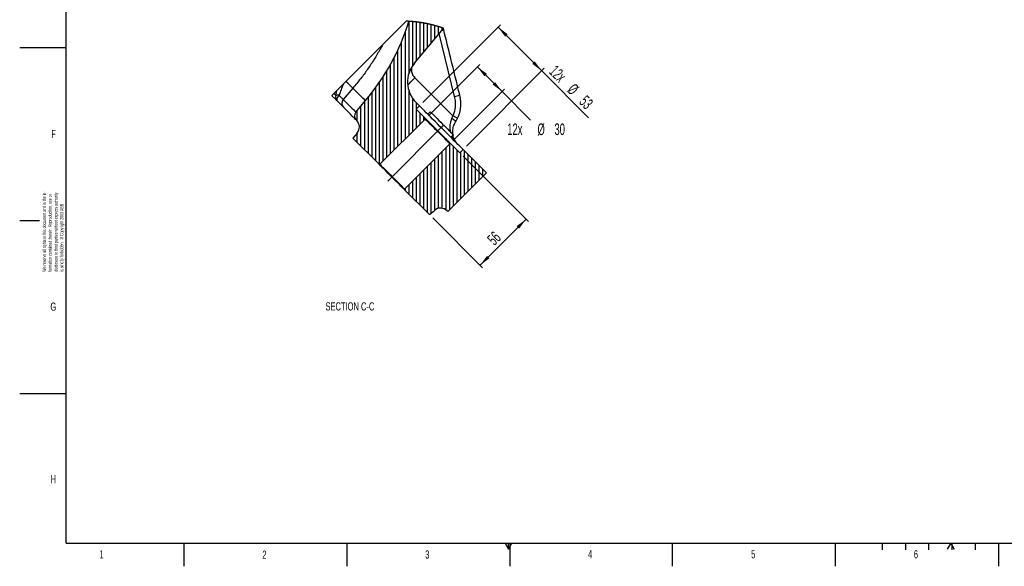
# Model space of a CAD drawing. Extents: x 0 to 8410, y 0 to 5940.
# Tile 1 of 110: x 0 to 4230, y 0 to 2347. Entities that reach past the tile are written whole.
import ezdxf

# ---------------------------------------------------------------- set-up
doc = ezdxf.new("R2010")
doc.units = 0
doc.header["$LTSCALE"] = 10
doc.linetypes.add('CENTERX2', pattern=[20.32, 12.7, -2.54, 2.54, -2.54])
doc.layers.get('0').update_dxf_attribs({"linetype": 'CONTINUOUS'})
doc.styles.add('SLDTEXTSTYLE0', font='TXT', dxfattribs={"width": 0.605})
doc.dimstyles.new('SLDDIMSTYLE7', dxfattribs={"dimtxt": 50, "dimasz": 50, "dimexe": 0, "dimexo": 0.0625, "dimgap": 12.5, "dimtad": 0, "dimtih": 1, "dimtoh": 1, "dimdec": 1, "dimlfac": 0.2, "dimrnd": 1e-09, "dimzin": 12, "dimtxsty": 'SLDTEXTSTYLE0', "dimsah": 1, "dimcen": 0.09, "dimazin": 3, "dimtfac": 1, "dimtofl": 0, "dimtmove": 0, "dimatfit": 3, "dimtolj": 1, "dimtzin": 12})
doc.dimstyles.new('SLDDIMSTYLE8', dxfattribs={"dimtxt": 50, "dimasz": 50, "dimexe": 0, "dimexo": 0.0625, "dimgap": 12.5, "dimtad": 1, "dimdec": 1, "dimlfac": 0.2, "dimrnd": 1e-09, "dimzin": 12, "dimtxsty": 'SLDTEXTSTYLE0', "dimsah": 1, "dimcen": 0.09, "dimazin": 3, "dimtfac": 1, "dimtofl": 0, "dimtmove": 0, "dimatfit": 3, "dimtolj": 1, "dimtzin": 12})

# ---------------------------------------------------------------- blocks, each defined once
blk = doc.blocks.new('SW_NOTE_0')
at = {"color": 0, "linetype": 'CONTINUOUS', "char_height": 15, "attachment_point": 1, "rotation": 90, "style": 'SLDTEXTSTYLE0'}
for s, insert in [('We reserve all rights in this document and in the in-', (-19.3, 0)), ('formation contained therein. Reproduction, use or', (5.7, 0)), ('disclosure to third parties without express authority', (30.7, 0)), ('is strictly forbidden.  © Copyright 2003 ABB', (55.7, 0))]:
    blk.add_mtext(s, dxfattribs=dict(at, insert=insert))
blk = doc.blocks.new('SW_HATCH_0')
at = {"color": 0, "linetype": 'CONTINUOUS'}
for p, q in [((238.1, 283.7), (238.1, 504.2)), ((254, 315.5), (254, 503.1)), ((269.9, 335.2), (269.9, 501.6)), ((285.8, 354.1), (285.8, 499.5)), ((301.6, 373), (301.6, 496.9)), ((317.5, 392), (317.5, 493.8)), ((333.4, 410.9), (333.4, 490.2)), ((349.2, 429.8), (349.2, 486)), ((365.1, 448.7), (365.1, 481.3)), ((381, 467.6), (381, 476)), ((222.2, -0.5), (222.2, 458.1)), ((190.5, -32.2), (190.5, 382.4)), ((206.4, -16.3), (206.4, 418.1)), ((174.6, -48.1), (174.6, 350)), ((158.7, -64), (158.7, 320.3)), ((127, -95.7), (127, 267.2)), ((142.9, -79.8), (142.9, 292.8)), ((95.3, -95.3), (95.3, 220.6)), ((111.1, -109.6), (111.1, 243.2)), ((63.5, -63.5), (63.5, 179)), ((79.4, -79.4), (79.4, 199.2)), ((238.1, 15.4), (238.1, 204.9)), ((254, 31.3), (254, 173.1)), ((31.7, -31.8), (31.7, 140.9)), ((47.6, -47.6), (47.6, 159.8)), ((269.9, 128.5), (269.9, 154.4)), ((15.9, 75.8), (15.9, 122)), ((269.9, 47.2), (269.9, 126.1)), ((285.8, 63), (285.8, 110.2)), ((301.6, 78.9), (301.6, 94.4)), ((0, 0), (0, 6.2)), ((15.9, -15.9), (15.9, 25.1)), ((396.9, -305.6), (396.9, -38)), ((412.7, -304.3), (412.7, -22.1)), ((428.6, -288.5), (428.6, -32.6)), ((365.1, -298.8), (365.1, -69.7)), ((381, -298.7), (381, -53.9)), ((444.5, -272.6), (444.5, -48.5)), ((460.4, -256.7), (460.4, -55.8)), ((476.2, -240.8), (476.2, -52)), ((492.1, -225), (492.1, -67.9)), ((508, -209.1), (508, -83.7)), ((317.5, -317.5), (317.5, -117.4)), ((333.4, -319.2), (333.4, -101.5)), ((349.2, -305.9), (349.2, -85.6)), ((523.9, -193.2), (523.9, -99.6)), ((539.7, -177.3), (539.7, -115.5)), ((269.9, -269.9), (269.9, -165)), ((285.8, -285.8), (285.8, -149.1)), ((301.6, -301.6), (301.6, -133.2)), ((555.6, -161.5), (555.6, -131.4)), ((238.1, -238.1), (238.1, -196.7)), ((254, -254), (254, -180.9)), ((222.2, -222.3), (222.2, -212.6))]:
    blk.add_line(p, q, dxfattribs=at)
blk = doc.blocks.new('_D_14')
at = {"color": 7, "linetype": 'CONTINUOUS'}
for p, q in [((1756.3, 1934.6), (1976.9, 2155.2)), ((1966.3, 2144.6), (2072.4, 2038.6)), ((1862.3, 1828.5), (2083, 2049.2)), ((2072.4, 2038.6), (2194.7, 1916.2))]:
    blk.add_line(p, q, dxfattribs=at)
for points in [[(1966.3, 2144.6), (1996.3, 2104), (2007, 2114.6)], [(2072.4, 2038.6), (2042.3, 2079.2), (2031.7, 2068.6)]]:
    blk.add_solid(points, dxfattribs=at)
at = {"color": 7, "linetype": 'CONTINUOUS', "char_height": 50, "attachment_point": 1, "style": 'SLDTEXTSTYLE0'}
for s, insert in [('%%c', (2224.5, 1901.5)), ('12x', (2094.7, 1901.7)), ('30', (2297.4, 1901.7))]:
    blk.add_mtext(s, dxfattribs=dict(at, insert=insert))
blk = doc.blocks.new('_D_15')
at = {"color": 7, "linetype": 'CONTINUOUS'}
for p, q in [((1731.5, 1991.2), (2065.9, 2325.6)), ((2055.3, 2315), (2242.7, 2127.6)), ((1918.9, 1803.8), (2253.3, 2138.2)), ((2242.7, 2127.6), (2444.2, 1926.1))]:
    blk.add_line(p, q, dxfattribs=at)
for points in [[(2055.3, 2315), (2085.4, 2274.3), (2096, 2284.9)], [(2242.7, 2127.6), (2212.6, 2168.2), (2202, 2157.6)]]:
    blk.add_solid(points, dxfattribs=at)
at = {"color": 7, "linetype": 'CONTINUOUS', "char_height": 50, "attachment_point": 1, "rotation": 315, "style": 'SLDTEXTSTYLE0'}
for s, insert in [('12x', (2306, 2155.7)), ('%%c', (2384.2, 2077.2)), ('53', (2435.8, 2025.8))]:
    blk.add_mtext(s, dxfattribs=dict(at, insert=insert))
blk = doc.blocks.new('_D_16')
at = {"color": 7, "linetype": 'CONTINUOUS'}
for p, q in [((1904.8, 1761.4), (2186.2, 1479.9)), ((1774.4, 1495.8), (1988.2, 1281.9)), ((1977.6, 1292.5), (2175.6, 1490.5))]:
    blk.add_line(p, q, dxfattribs=at)
for points in [[(2175.6, 1490.5), (2135, 1460.5), (2145.6, 1449.9)], [(1977.6, 1292.5), (2018.3, 1322.6), (2007.7, 1333.2)]]:
    blk.add_solid(points, dxfattribs=at)
at = {"color": 7, "linetype": 'CONTINUOUS', "insert": (2004, 1410.1), "char_height": 50, "attachment_point": 1, "rotation": 45, "style": 'SLDTEXTSTYLE0'}
blk.add_mtext('56', dxfattribs=at)

msp = doc.modelspace()

# ---------------------------------------------------------------- linework, layer by layer
at = {"color": 7, "linetype": 'CONTINUOUS'}
for p, q in [((200, 100), (200, 5840)), ((1695.560494, 2160.232489), (1820.98774, 2309.710209)), ((0, 2227.5), (200, 2227.5)), ((1401.286402, 2081.80887), (1390.723267, 2071.245735)), ((1362.462916, 2042.985384), (1349.619308, 2030.141775)), ((1362.462916, 2042.985384), (1390.723267, 2071.245735)), ((1340.936699, 2021.459167), (1349.619308, 2030.141775)), ((1390.669622, 1971.413915), (1363.931575, 1998.151963)), ((1444.214263, 1950.143401), (1485.529819, 1999.381606)), ((1702.927628, 1991.495912), (1717.392483, 1977.031057)), ((1717.392483, 1977.031057), (1703.250685, 1962.888663)), ((1703.250685, 1962.888663), (1742.141523, 1923.997824)), ((1764.055171, 1951.581662), (1753.448525, 1940.975015)), ((1764.055171, 1951.581662), (1780.059614, 1935.577218)), ((1447.748818, 1914.334719), (1445.68769, 1916.395848)), ((1742.141523, 1920.462076), (1547.68733, 1726.007883)), ((1742.141523, 1920.462076), (1742.141523, 1923.997824)), ((1450.106182, 1860.338871), (1431.725898, 1838.433568)), ((1431.725898, 1838.433568), (1544.151583, 1726.007883)), ((1852.443495, 1841.980045), (1863.050141, 1852.586691)), ((1653.7532, 1619.942014), (1848.207393, 1814.396207)), ((1851.74314, 1814.396207), (1848.207393, 1814.396207)), ((1851.74314, 1814.396207), (1890.633979, 1775.505369)), ((1890.633979, 1775.505369), (1904.776075, 1789.647763)), ((1904.776075, 1789.647763), (2005.229869, 1689.193671)), ((1544.151583, 1726.007883), (1547.68733, 1726.007883)), ((2005.229869, 1689.193671), (1839.059868, 1523.02367)), ((1653.7532, 1619.942014), (1653.7532, 1616.406267)), ((1653.7532, 1616.406267), (1760.216632, 1509.942834)), ((1760.216632, 1509.942834), (1782.121935, 1528.323118)), ((1839.059868, 1523.02367), (1836.117783, 1525.965755)), ((0, 1485), (85, 1485)), ((0, 742.5), (200, 742.5)), ((200, 100), (8310, 100)), ((705, 100), (705, 0)), ((1405, 100), (1405, 0)), ((2085, 100), (2100, 74.019238)), ((2100, 74.019238), (2115, 100)), ((2100, 74.019238), (2100, 100)), ((2105, 100), (2105, 0)), ((2805, 0), (2805, 100)), ((3505, 0), (3505, 100)), ((3705, 100), (3705, 70)), ((3805, 100), (3805, 70)), ((3905, 100), (3905, 70)), ((4000, 100), (3985, 74.019238)), ((4000, 100), (4015, 74.019238)), ((4005, 100), (4005, 70)), ((4105, 100), (4105, 70)), ((4205, 100), (4205, 0))]:
    msp.add_line(p, q, dxfattribs=at)
at = {"color": 8, "linetype": 'CONTINUOUS'}
for p, q in [((1868.679204, 2017.058556), (1802.470961, 2287.643378)), ((1697.189488, 2097.74894), (1861.320415, 1933.618014)), ((1431.635895, 2053.276126), (1389.8137, 2004.543965)), ((1349.619308, 2030.141775), (1358.103433, 2021.65765)), ((1856.46204, 1923.142497), (1861.320415, 1933.618014))]:
    msp.add_line(p, q, dxfattribs=at)
at = {"color": 7, "linetype": 'CENTERX2', "ltscale": 5}
msp.add_line((1582.078614, 1654.333298), (1819.923201, 1892.177884), dxfattribs=at)
at = {"color": 7, "linetype": 'CENTERX2'}
msp.add_line((4205, 100), (4205, 0), dxfattribs=at)
at = {"color": 7, "linetype": 'CONTINUOUS', "flags": 128}
for points in [[(1659.854927, 2340.377991), (1646.946349, 2327.468817), (1633.413115, 2313.93588), (1617.184558, 2297.707026), (1597.607412, 2278.130178), (1574.842014, 2255.36478), (1559.244075, 2239.766543)], [(1820.98774, 2309.710209), (1820.030489, 2310.055618), (1819.073238, 2310.398941), (1818.114796, 2310.740475), (1817.156353, 2311.079924), (1816.196718, 2311.417584), (1815.560737, 2311.640506), (1814.59991, 2311.974888), (1813.639083, 2312.30778), (1812.677064, 2312.638585), (1811.714449, 2312.967305), (1810.751238, 2313.294236), (1809.787431, 2313.61938), (1808.823028, 2313.942735), (1807.857432, 2314.264004), (1806.891837, 2314.583485), (1805.925646, 2314.90088), (1804.958262, 2315.216486), (1803.990879, 2315.530305), (1803.0229, 2315.842037), (1802.053728, 2316.151981), (1801.084557, 2316.460137), (1800.114193, 2316.766207), (1799.685636, 2316.900616), (1798.714676, 2317.204003), (1797.74312, 2317.505603), (1796.770968, 2317.805116), (1795.798221, 2318.102543), (1794.824877, 2318.39848), (1793.851533, 2318.692331), (1792.876997, 2318.984096), (1791.901865, 2319.274072), (1790.926137, 2319.561963), (1789.949813, 2319.848065), (1788.973489, 2320.132379), (1787.995973, 2320.414607), (1787.018457, 2320.695047), (1786.039748, 2320.973401), (1785.06104, 2321.249966), (1784.081736, 2321.524446), (1783.101835, 2321.797137), (1782.121339, 2322.06804), (1781.140246, 2322.336857), (1780.158558, 2322.603588), (1779.176273, 2322.868531), (1778.193989, 2323.131685), (1777.210512, 2323.392753), (1776.227036, 2323.651736), (1775.242963, 2323.90893), (1774.258294, 2324.164336), (1773.273029, 2324.417655), (1772.287169, 2324.669187), (1771.301308, 2324.918632), (1770.314851, 2325.165992), (1769.327202, 2325.411563), (1768.339553, 2325.655346), (1767.935433, 2325.754587), (1766.947188, 2325.99539), (1765.958347, 2326.234405), (1764.96891, 2326.471333), (1763.979473, 2326.706474), (1762.98944, 2326.939528), (1761.998811, 2327.170794), (1761.007586, 2327.399974), (1760.01636, 2327.627365), (1759.024539, 2327.852671), (1758.032122, 2328.07589), (1757.039108, 2328.297322), (1756.046095, 2328.516965), (1755.052486, 2328.734522), (1754.05828, 2328.949992), (1753.063479, 2329.163675), (1752.068677, 2329.375272), (1752.060332, 2329.37706), (1751.064935, 2329.586868), (1750.068941, 2329.79459), (1749.072948, 2330.000226), (1748.076358, 2330.204074), (1747.079172, 2330.405836), (1746.081986, 2330.60581), (1745.084205, 2330.803697), (1744.086423, 2330.999796), (1743.087449, 2331.193809), (1742.088475, 2331.385736), (1741.089501, 2331.575875), (1740.089932, 2331.763928), (1739.089766, 2331.950192), (1738.0896, 2332.134371), (1737.088838, 2332.316463), (1736.08748, 2332.496767), (1735.086122, 2332.674985), (1734.084168, 2332.851414), (1733.082213, 2333.025758), (1732.079663, 2333.198016), (1731.076517, 2333.368485), (1730.073371, 2333.536868), (1729.070225, 2333.703165), (1728.065887, 2333.867674), (1727.062144, 2334.030394), (1726.057806, 2334.190731), (1725.052872, 2334.349279), (1724.047937, 2334.506039), (1723.042407, 2334.660415), (1722.036877, 2334.813003), (1721.03075, 2334.963803), (1720.310726, 2335.070197), (1719.304004, 2335.217719), (1718.297281, 2335.362856), (1717.290559, 2335.506205), (1716.28324, 2335.647468), (1715.275326, 2335.786943), (1714.267411, 2335.924034), (1713.259497, 2336.059634), (1712.250986, 2336.192851), (1711.242476, 2336.324279), (1710.233369, 2336.453621), (1709.224262, 2336.581175), (1708.21456, 2336.706643), (1707.204857, 2336.830025), (1706.195154, 2336.951618), (1705.184856, 2337.071125), (1704.435625, 2337.158446), (1703.425326, 2337.274377), (1702.414432, 2337.38852), (1701.403537, 2337.500577), (1700.392046, 2337.610547), (1699.380555, 2337.71873), (1698.369064, 2337.824826), (1697.356978, 2337.928836), (1696.344891, 2338.031058), (1695.332804, 2338.131194), (1694.320121, 2338.229244), (1693.307438, 2338.325505), (1692.294755, 2338.41968), (1691.281476, 2338.51177), (1690.268197, 2338.601773), (1689.254918, 2338.689987), (1688.241639, 2338.776116), (1687.227764, 2338.860457), (1686.213889, 2338.942711), (1685.200014, 2339.022879), (1684.185543, 2339.100961), (1683.171072, 2339.177255), (1682.156601, 2339.251463), (1681.14213, 2339.323585), (1680.127659, 2339.393918), (1679.112592, 2339.462166), (1678.097525, 2339.528327), (1677.082458, 2339.5927), (1676.066794, 2339.654987), (1675.051727, 2339.715187), (1674.036064, 2339.773302), (1673.020401, 2339.829628), (1672.425547, 2339.861815), (1671.409884, 2339.914863), (1670.39422, 2339.965825), (1669.377961, 2340.014999), (1668.361702, 2340.062086), (1667.345443, 2340.107088), (1666.329184, 2340.150301), (1665.312924, 2340.191428), (1664.296665, 2340.23047), (1663.27981, 2340.267722), (1662.263551, 2340.302591), (1661.246696, 2340.33597), (1660.22984, 2340.366964), (1659.854927, 2340.377991)], [(1559.244075, 2239.766543), (1552.775183, 2233.297651), (1544.934192, 2225.45666), (1534.377613, 2214.900677), (1523.387709, 2203.910773), (1500.28614, 2180.808608), (1475.874462, 2156.397526), (1451.22973, 2131.752198), (1401.286402, 2081.80887)], [(1363.931575, 1998.151963), (1361.469903, 2000.613634), (1358.963528, 2003.12001), (1356.413045, 2005.670492), (1353.817859, 2008.265679), (1351.177969, 2010.904972), (1348.494568, 2013.58897), (1345.766463, 2016.317074), (1342.994251, 2019.089286)], [(1445.68769, 1916.395848), (1445.004621, 1917.078917), (1442.955413, 1919.128125), (1439.542451, 1922.541086), (1434.768119, 1927.315419), (1428.637185, 1933.445756), (1421.155014, 1940.928523), (1412.327566, 1949.755971), (1402.16259, 1959.920947), (1390.669622, 1971.413915)], [(1904.776075, 1789.647763), (1904.142478, 1790.280764), (1902.250626, 1792.173211), (1899.125853, 1795.297687), (1894.810476, 1799.613063), (1889.362612, 1805.060928), (1882.856467, 1811.567371), (1875.379362, 1819.044177), (1867.032924, 1827.390616), (1857.930102, 1836.493437), (1848.193684, 1846.229856), (1837.955394, 1856.468146), (1827.353516, 1867.070024), (1816.532292, 1877.891247), (1805.636563, 1888.786976), (1794.814744, 1899.608795), (1784.213462, 1910.210078), (1773.975172, 1920.448367), (1764.238753, 1930.184786), (1755.135932, 1939.288204), (1746.789494, 1947.634046), (1739.312687, 1955.111449), (1732.806244, 1961.617296), (1727.358379, 1967.06516), (1723.043003, 1971.380536), (1719.918528, 1974.505608), (1718.02608, 1976.397459), (1717.392483, 1977.031057)], [(1742.141523, 1923.997824), (1742.816248, 1923.323099), (1744.823732, 1921.315615), (1748.114505, 1918.024843), (1752.607503, 1913.531844), (1758.192458, 1907.946889), (1764.731088, 1901.40826), (1772.063055, 1894.076292), (1780.007758, 1886.131589), (1788.369694, 1877.769654), (1796.942034, 1869.197314), (1805.51497, 1860.624378), (1813.876905, 1852.262442), (1821.821609, 1844.318335), (1829.153576, 1836.985771), (1835.692205, 1830.447142), (1841.277161, 1824.862187), (1845.770159, 1820.369189), (1849.060931, 1817.078416), (1851.068416, 1815.070932), (1851.74314, 1814.396207)], [(1848.207393, 1814.396207), (1847.554722, 1815.049474), (1845.61161, 1816.991989), (1842.42753, 1820.176666), (1838.079372, 1824.524824), (1832.674422, 1829.929178), (1826.346793, 1836.257403), (1819.25086, 1843.35274), (1811.562457, 1851.041143), (1803.470531, 1859.133069), (1795.174756, 1867.42944), (1786.878386, 1875.725214), (1778.786459, 1883.817141), (1771.098056, 1891.505544), (1764.002719, 1898.601477), (1757.674494, 1904.929106), (1752.270141, 1910.334055), (1747.921982, 1914.682214), (1744.737306, 1917.86689), (1742.794194, 1919.809406), (1742.141523, 1920.462076)], [(1780.059614, 1935.577218), (1786.33956, 1929.297273), (1793.324032, 1922.312801), (1800.832429, 1914.804404), (1808.67044, 1906.966393), (1816.635408, 1899.001424), (1824.519911, 1891.116922), (1832.120695, 1883.516733), (1839.239874, 1876.396959), (1845.694461, 1869.942372), (1851.316371, 1864.320462), (1855.960169, 1859.676664), (1859.506049, 1856.131379), (1861.861029, 1853.775804), (1862.965503, 1852.67133), (1863.050141, 1852.586691)], [(1653.7532, 1616.406267), (1653.078475, 1617.080991), (1651.070991, 1619.088476), (1647.780218, 1622.379248), (1643.28722, 1626.872246), (1637.702265, 1632.457201), (1631.163635, 1638.995831), (1623.831668, 1646.328394), (1615.886965, 1654.272501), (1607.525029, 1662.634437), (1598.952093, 1671.207373), (1590.379753, 1679.779713), (1582.017818, 1688.141649), (1574.073114, 1696.086352), (1566.741147, 1703.418319), (1560.202518, 1709.956949), (1554.617562, 1715.541904), (1550.124564, 1720.034902), (1546.833792, 1723.325674), (1544.826307, 1725.333159), (1544.151583, 1726.007883)], [(1547.68733, 1726.007883), (1548.340001, 1725.355213), (1550.282517, 1723.412101), (1553.467193, 1720.227425), (1557.815352, 1715.879862), (1563.220301, 1710.474913), (1569.54793, 1704.147284), (1576.643863, 1697.051351), (1584.332266, 1689.362948), (1592.424192, 1681.271021), (1600.719967, 1672.974651), (1609.016337, 1664.678876), (1617.108264, 1656.58695), (1624.796667, 1648.898547), (1631.892004, 1641.80321), (1638.220229, 1635.474984), (1643.624582, 1630.070631), (1647.972741, 1625.721876), (1651.157417, 1622.537796), (1653.100529, 1620.594685), (1653.7532, 1619.942014)]]:
    msp.add_lwpolyline(points, dxfattribs=at)
at = {"color": 8, "linetype": 'CONTINUOUS', "flags": 128}
for points in [[(1667.17557, 2065.254276), (1672.668138, 2071.615283), (1680.207529, 2079.977815), (1688.459196, 2088.77248), (1697.189488, 2097.74894)], [(1485.529819, 1999.381606), (1484.861054, 2000.050967), (1482.85357, 2002.057855), (1479.510346, 2005.401079), (1474.834361, 2010.07766), (1468.828597, 2016.082828), (1461.499014, 2023.412411), (1452.851572, 2032.059853), (1442.894616, 2042.017405), (1431.635895, 2053.276126)], [(1372.086086, 2022.483175), (1369.111219, 2018.984382), (1366.567888, 2015.377109), (1364.544907, 2011.784737), (1363.111415, 2008.333032), (1362.317481, 2005.140011), (1362.190523, 2002.315943), (1362.734714, 1999.959771), (1363.931575, 1998.151963)], [(1389.8137, 2004.543965), (1401.177921, 1993.179743), (1411.228457, 1983.128612), (1419.956961, 1974.400704), (1427.355685, 1967.001979), (1433.417478, 1960.940187), (1438.138166, 1956.219499), (1441.512384, 1952.844684), (1443.538346, 1950.818722), (1444.214263, 1950.143401)], [(1872.678974, 1908.565585), (1872.73977, 1908.697908), (1872.297504, 1910.305445), (1870.236077, 1912.766521), (1866.714039, 1915.892188), (1862.002292, 1919.441645), (1856.46204, 1923.142497)]]:
    msp.add_lwpolyline(points, dxfattribs=at)
at = {"color": 7, "linetype": 'CONTINUOUS'}
for centre, radius, start, end in [((724.709695, 2638.544818), 993.668391, 319.966459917, 342.507185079), ((1791.316827, 2079.884149), 125.000524, 140.000268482, 224.999688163), ((1360.772182, 2036.859511), 25.136343, 217.832859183, 224.987580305), ((1463.365403, 1934.073603), 25.000092, 139.999852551, 225.000068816), ((1419.464974, 1886.050513), 39.999652, 319.999324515, 45.000366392), ((1807.833577, 1497.681911), 39.999652, 44.999633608, 130.000675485)]:
    msp.add_arc(centre, radius, start, end, dxfattribs=at)
at = {"color": 8, "linetype": 'CONTINUOUS'}
for centre, radius, start, end in [((1806.788582, 2329.579081), 30.159454, 281.637984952, 299.947255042), ((1177.762943, 1813.645794), 349.104815, 43.346889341, 50.187591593), ((1358.719582, 2034.820297), 22.242992, 216.919289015, 225.01034639), ((1380.898752, 2014.834283), 23.794641, 163.335879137, 224.514979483), ((1366.89139, 1991.639252), 31.278306, 80.440029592, 106.317517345), ((1408.258261, 1988.444403), 24.482601, 138.883519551, 224.076322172), ((1854.616673, 2099.636242), 83.766515, 279.66444776, 295.183921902), ((1933.618432, 1886.654622), 85.349129, 154.69015811, 195.100133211), ((1756.718824, 1722.16331), 235.912239, 58.283279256, 63.679497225), ((1955.281936, 1891.155017), 107.48976, 204.327988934, 224.947798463)]:
    msp.add_arc(centre, radius, start, end, dxfattribs=at)
at = {"color": 7, "linetype": 'CONTINUOUS'}
for points, knots in [([(1821.847239, 2303.458874), (1821.767952, 2303.76991), (1821.288653, 2305.650155), (1820.854317, 2307.54142), (1820.491829, 2309.119825)], [0, 0, 0, 0, 0.1654229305, 1, 1, 1, 1]), ([(1890.203037, 2023.817723), (1877.524215, 2075.98231), (1854.861862, 2169.222222), (1831.857885, 2262.378411), (1821.723857, 2303.416853)], [0, 0, 0, 0, 0.5594662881, 1, 1, 1, 1]), ([(1880.690434, 1922.855203), (1880.859223, 1923.139714), (1883.126459, 1926.961376), (1886.434457, 1935.166237), (1890.548182, 1947.509339), (1893.368146, 1960.890504), (1894.953079, 1975.063477), (1895.193727, 1989.936851), (1893.86866, 2005.272537), (1892.14615, 2016.679858), (1890.432091, 2022.790294), (1890.145221, 2023.812954)], [0, 0, 0, 0, 0.0095783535, 0.1286602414, 0.2546542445, 0.3863884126, 0.5236609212, 0.6671639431, 0.8162615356, 0.9692489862, 1, 1, 1, 1]), ([(1860.784569, 1854.852264), (1860.509282, 1858.093978), (1859.949182, 1864.689596), (1860.697158, 1874.642175), (1862.518119, 1884.469974), (1865.448067, 1893.885204), (1868.893751, 1901.918219), (1871.583112, 1906.641433), (1872.675993, 1908.560817)], [0, 0, 0, 0, 0.1741243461, 0.3542748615, 0.532811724, 0.7088422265, 0.8816815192, 1, 1, 1, 1]), ([(1872.669139, 1908.57393), (1873.02553, 1909.163401), (1875.615668, 1913.447491), (1878.401179, 1918.164898), (1880.509459, 1922.455132), (1880.713382, 1922.870104)], [0, 0, 0, 0, 0.12596288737, 0.91545895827, 1, 1, 1, 1]), ([(1879.20598, 1815.217559), (1878.229145, 1816.239186), (1875.000316, 1819.616068), (1870.286608, 1826.126126), (1865.757648, 1834.980305), (1862.759626, 1843.375123), (1861.838102, 1848.846553), (1861.473599, 1851.010744)], [0, 0, 0, 0, 0.1044392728, 0.3452131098, 0.5903889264, 0.8379808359, 1, 1, 1, 1])]:
    msp.add_open_spline(points, degree=3, knots=knots, dxfattribs=at)
at = {"color": 8, "linetype": 'CONTINUOUS'}
for points, knots in [([(1559.244075, 2239.766543), (1555.765714, 2233.358089), (1544.215658, 2212.078524), (1523.109351, 2176.719576), (1494.895179, 2134.206328), (1464.586779, 2092.833092), (1442.623277, 2066.466288), (1431.635895, 2053.276126)], [0, 0, 0, 0, 0.0966191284, 0.3208282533, 0.5453630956, 0.7725649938, 1, 1, 1, 1]), ([(1683.35227, 2141.58756), (1682.821587, 2137.12866), (1681.611366, 2126.96016), (1686.33006, 2111.110501), (1693.572238, 2102.199645), (1697.189488, 2097.74894)], [0, 0, 0, 0, 0.2810347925, 0.6408984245, 1, 1, 1, 1]), ([(1358.103433, 2021.65765), (1358.324395, 2022.806266), (1359.695192, 2029.931981), (1361.200366, 2037.030825), (1362.462916, 2042.985384)], [0, 0, 0, 0, 0.1611930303, 1, 1, 1, 1]), ([(1390.723267, 2071.245735), (1387.372427, 2062.836014), (1381.331777, 2047.67558), (1375.258689, 2031.365749), (1372.450276, 2023.502823), (1372.086086, 2022.483175)], [0, 0, 0, 0, 0.5202009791, 0.9377806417, 1, 1, 1, 1]), ([(1372.086086, 2022.483175), (1373.589187, 2020.911794), (1377.781658, 2016.528875), (1383.610295, 2010.466221), (1388.119239, 2006.16163), (1389.8137, 2004.543965)], [0, 0, 0, 0, 0.25863752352, 0.72139605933, 1, 1, 1, 1]), ([(1861.320415, 1933.618014), (1863.903063, 1939.420292), (1869.170667, 1951.254695), (1872.686492, 1971.689129), (1873.18815, 1993.962576), (1870.197058, 2009.283718), (1868.679204, 2017.058556)], [0, 0, 0, 0, 0.2222443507, 0.4532924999, 0.7225688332, 1, 1, 1, 1])]:
    msp.add_open_spline(points, degree=3, knots=knots, dxfattribs=at)

# ---------------------------------------------------------------- block references
at = {"color": 7, "linetype": 'CONTINUOUS'}
for name, p in [('SW_HATCH_0', (1434.560695, 1835.599367)), ('SW_NOTE_0', (117.050363, 1264.701124))]:
    msp.add_blockref(name, p, dxfattribs=at)

# ---------------------------------------------------------------- texts
at = {"color": 7, "linetype": 'CONTINUOUS', "char_height": 35, "style": 'SLDTEXTSTYLE0'}
for s, insert, attachment_point in [('F', (135.577173, 1873.965413), 1), ('G', (131.89109, 1132.450423), 1), ('SECTION C-C', (1418.779294, 1133.539059), 2), ('H', (132.632032, 391.664465), 1), ('1', (342.680491, 68.937259), 1), ('2', (1042.386722, 67.510791), 1), ('3', (1741.928486, 68.190673), 1), ('4', (2441.655926, 69.369245), 1), ('5', (3142.62837, 69.146548), 1), ('6', (3841.458433, 69.176661), 1)]:
    msp.add_mtext(s, dxfattribs=dict(at, insert=insert, attachment_point=attachment_point))

# ---------------------------------------------------------------- dimensions: what is measured, and where the dimension line sits
at = {"color": 7, "linetype": 'CONTINUOUS'}
for base, p1, p2, text, dimstyle, picture, middle in [((2242.69887, 2127.570348), (1717.392782, 1977.030855), (1904.77608, 1789.647558), '12x%%c<>', 'SLDDIMSTYLE8', '_D_15', (2352.229501, 2018.039717)), ((2072.361701, 2038.550459), (1742.14152, 1920.462312), (1848.207537, 1814.396295), '12x %%c<>', 'SLDDIMSTYLE7', '_D_14', (2234.246178, 1876.665982))]:
    dim = msp.add_linear_dim(base=base, p1=p1, p2=p2, angle=315, text=text, dimstyle=dimstyle, dxfattribs=at)
    dim.commit()
    dim.dimension.update_dxf_attribs({"geometry": picture, "text_midpoint": middle, "dimtype": 160})
dim = msp.add_linear_dim(base=(2175.621217, 1490.518149), p1=(1760.216656, 1509.942912), p2=(1890.633944, 1775.505422), angle=45, dimstyle='SLDDIMSTYLE8', dxfattribs=at)
dim.commit()
dim.dimension.update_dxf_attribs({"geometry": '_D_16', "text_midpoint": (2076.626267, 1391.5232), "dimtype": 160})

doc.saveas('drawing.dxf')
